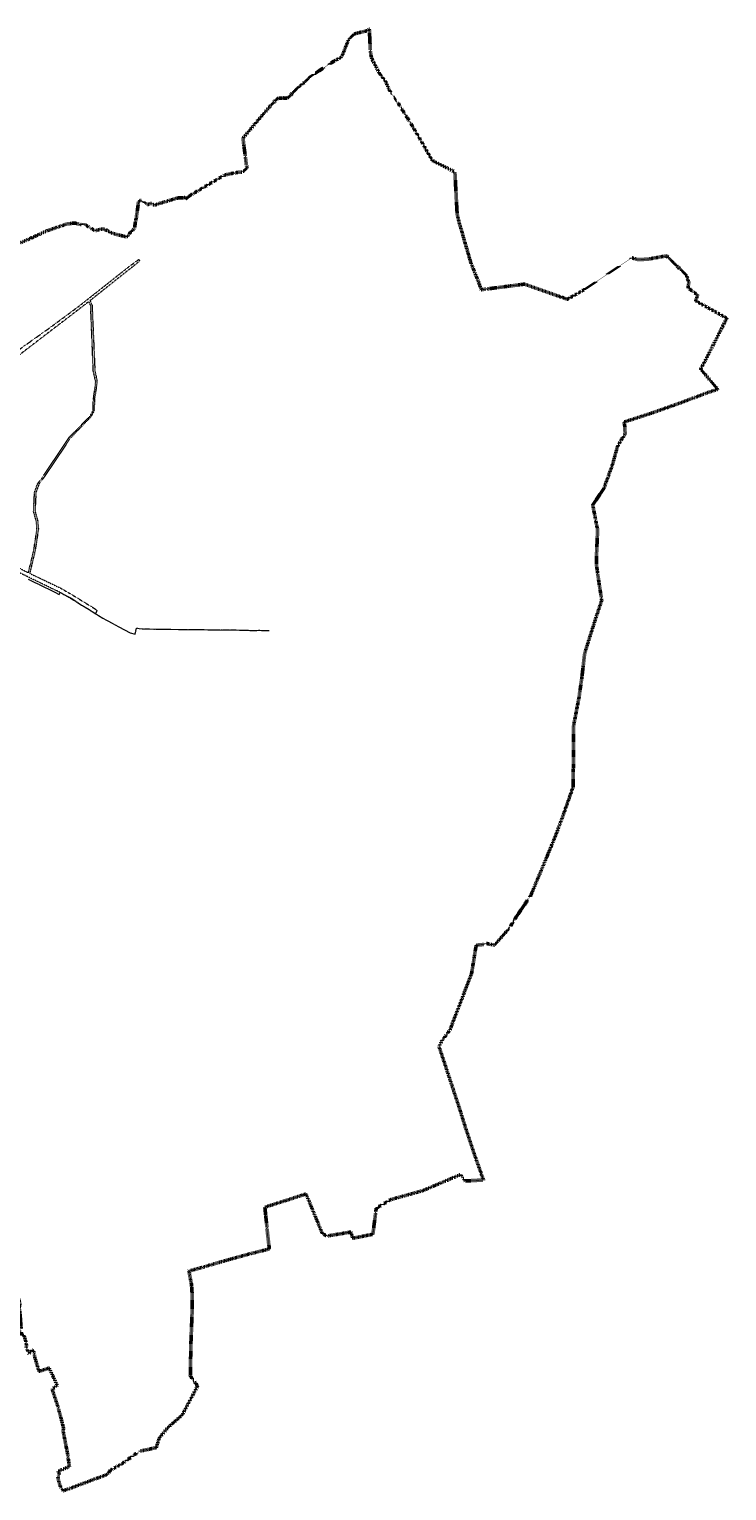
# Model space of a CAD drawing. Header units: metres. Extents: x 5504996 to 5514259, y 5943254 to 5951281.
# Tile 256 of 256: x 5510784 to 5514259, y 5943254 to 5950529. Entities that reach past the tile are written whole.
import ezdxf

# ---------------------------------------------------------------- set-up
doc = ezdxf.new("R2010")
doc.units = ezdxf.units.M
doc.linetypes.add('L_0_03', pattern=[1, 0.5, -0.5])
doc.layers.get('0').update_dxf_attribs({"linetype": 'CONTINUOUS', "lineweight": 18, "true_color": 0x000000})
for name, color, linetype, lineweight, true_color in [('EGB_KonturUzytkuGruntowego', 7, 'L_0_03', 18, 0x008000), ('GES_PrzewodWodociagowy', 5, 'CONTINUOUS', 18, 0x0000ff), ('GES_Rzedna', 7, 'CONTINUOUS', 18, 0x000000)]:
    doc.layers.add(name, color=color, linetype=linetype, lineweight=lineweight, true_color=true_color)
doc.layers.add('EGB_ObrebEwidencyjny', color=1, linetype='CONTINUOUS', lineweight=18)
doc.styles.get("Standard").update_dxf_attribs({"font": 'simplex.shx'})

# ---------------------------------------------------------------- blocks, each defined once
blk = doc.blocks.new('SUPS01_08')
at = {"linetype": 'Continuous', "lineweight": 13}
blk.add_hatch(color=0, dxfattribs=at).paths.add_polyline_path([(0, 0, 1), (0, 0, 1)])
at = {"color": 0, "linetype": 'Continuous', "lineweight": 13}
blk.add_circle((0, 0), 0.0906, dxfattribs=at)

msp = doc.modelspace()

# ---------------------------------------------------------------- linework, layer by layer
at = {"layer": 'EGB_KonturUzytkuGruntowego', "color": 96, "linetype": 'L_0_03', "lineweight": 18, "true_color": 0x008000, "flags": 128}
msp.add_lwpolyline([(5510509.6, 5948767.4), (5510517.5, 5948773.2), (5510559.2, 5948799.1), (5510687, 5948898.6), (5510720.2, 5948924.3), (5510735.3, 5948936.1), (5510857.1, 5949022.6), (5510871.5, 5949032.8), (5510877.3, 5949036.8), (5510928.7, 5949074.7), (5511021.5, 5949143.2), (5511041.1, 5949158.2), (5511081.4, 5949190.1), (5511088.7, 5949195.8), (5511137.9, 5949234.7), (5511281, 5949347.7), (5511330.5, 5949384.1), (5511333.4, 5949374.4), (5511286.4, 5949337), (5511211.4, 5949277.5), (5511145.8, 5949225.5), (5511086.5, 5949178.4), (5511096.9, 5949155.2), (5511111, 5948829), (5511122, 5948776), (5511108.5, 5948682.6), (5511107.9, 5948632), (5511091.7, 5948601), (5510989.8, 5948495), (5510868.3, 5948315.1), (5510832.2, 5948263.2), (5510817.4, 5948224.3), (5510812.7, 5948130.2), (5510826.5, 5948080), (5510829.5, 5948041.2), (5510813.4, 5947933.9), (5510786.2, 5947820.9), (5510941.1, 5947747.2), (5510999.8, 5947713), (5511112.4, 5947643.8), (5511122.3, 5947636), (5511112.3, 5947619.8), (5511104.1, 5947625.6), (5511052.9, 5947657), (5511007.1, 5947685.2), (5510991, 5947695.1), (5510989.3, 5947696.1), (5510964.1, 5947710.7), (5510940.5, 5947724.4), (5510938.6, 5947725.4), (5510774.9, 5947804.6), (5510765.7, 5947809.1), (5510743.1, 5947820), (5510716.1, 5947833.2), (5510689.1, 5947846.3), (5510657.5, 5947861.6), (5510648.4, 5947866.1), (5510641.8, 5947869.3), (5510651.9, 5947888.7), (5510779.9, 5947823.9), (5510780.4, 5947826), (5510781.5, 5947830.7), (5510806.8, 5947936.2), (5510822.5, 5948040.4), (5510820, 5948077.5), (5510805.8, 5948128.8), (5510810.4, 5948225.1), (5510825.8, 5948266), (5510864.7, 5948321.1), (5510984, 5948498.9), (5511088.7, 5948605.6), (5511101.9, 5948632), (5511102.8, 5948678.5), (5511115.2, 5948773.8), (5511103, 5948828), (5511090, 5949154), (5511081, 5949174), (5511030.4, 5949134.8), (5510881.6, 5949020.8), (5510700.2, 5948881.8), (5510573.4, 5948779.3), (5510565, 5948772.8), (5510481.1, 5948723.4), (5510458.8, 5948727.3), (5510455.1, 5948743.1)], close=True, dxfattribs=at)
at = {"layer": 'EGB_ObrebEwidencyjny', "linetype": 'L_0_03', "lineweight": 50, "flags": 128}
msp.add_lwpolyline([(5514156.1, 5948718.1), (5514153.3, 5948716.8), (5514134.2, 5948709.6), (5514030.4, 5948670.3), (5513892.3, 5948621.3), (5513808.7, 5948593.9), (5513750.2, 5948575.3), (5513746.8, 5948574.4), (5513749.7, 5948564.6), (5513752.4, 5948515.1), (5513743.1, 5948498.1), (5513734.9, 5948488.7), (5513714.1, 5948451.1), (5513699.8, 5948400), (5513686.8, 5948353.8), (5513649.8, 5948252.5), (5513646.5, 5948243.2), (5513606.4, 5948184), (5513591.3, 5948161.5), (5513591.5, 5948160.5), (5513598.3, 5948124.8), (5513604.7, 5948091.9), (5513615.4, 5948036.6), (5513613.6, 5947996), (5513610.1, 5947914.1), (5513610, 5947885), (5513610, 5947862.3), (5513620.4, 5947786.9), (5513635.8, 5947686.5), (5513603.5, 5947590), (5513551, 5947423), (5513537.2, 5947304.5), (5513523, 5947204.3), (5513495, 5947058.3), (5513495.7, 5946992.1), (5513493.7, 5946759.4), (5513487.2, 5946740.5), (5513434, 5946589.6), (5513394.6, 5946486.9), (5513345.3, 5946368.7), (5513283, 5946218.6), (5513273.4, 5946204), (5513211.6, 5946113.4), (5513171.2, 5946048.1), (5513163.5, 5946041), (5513108.2, 5945977.8), (5513103.8, 5945973.5), (5513100.7, 5945970.3), (5513098.7, 5945970.6), (5513070.1, 5945977.2), (5513059.8, 5945979.1), (5513051.4, 5945973.4), (5513012.5, 5945970.5), (5513009.7, 5945966.4), (5512987.5, 5945829), (5512879.7, 5945547.8), (5512840.6, 5945495.7), (5512825.3, 5945465.7), (5512903.3, 5945231), (5512926.8, 5945159.1), (5512958.5, 5945058.2), (5513006, 5944916.1), (5513046.9, 5944801.3), (5512955.9, 5944796.5), (5512932.4, 5944828.4), (5512743.4, 5944747.8), (5512633.9, 5944717.4), (5512583.9, 5944703.6), (5512512.6, 5944660.5), (5512495.8, 5944531.2), (5512395.2, 5944511.2), (5512385.9, 5944542.3), (5512266.3, 5944522.1), (5512244, 5944535), (5512162.6, 5944732), (5512053.8, 5944696.5), (5511957.8, 5944666), (5511972.2, 5944525.1), (5511980.2, 5944458.3), (5511972.9, 5944456.9), (5511964.5, 5944454.2), (5511867.4, 5944429.8), (5511826.5, 5944418.6), (5511664.3, 5944372.4), (5511660.6, 5944370.5), (5511588, 5944350.6), (5511579.2, 5944348.2), (5511592.4, 5944281.4), (5511595.2, 5944237.4), (5511596.4, 5944190.1), (5511594.9, 5944136), (5511589.3, 5943987.2), (5511586.4, 5943826.1), (5511622.6, 5943776.2), (5511545.7, 5943631), (5511475.9, 5943570.6), (5511431.4, 5943517.5), (5511417, 5943469.1), (5511409, 5943467.4), (5511358.4, 5943456.5), (5511336.8, 5943452.4), (5511310.6, 5943435.6), (5511248, 5943390.3), (5511187, 5943355.7), (5511175.9, 5943337.1), (5510955.1, 5943254.5), (5510938.3, 5943276.4), (5510926, 5943318.9), (5510935.2, 5943331.2), (5510927.6, 5943350.9), (5510984.3, 5943375.5), (5510983.2, 5943382.2), (5510973.7, 5943444.4), (5510952.6, 5943553.1), (5510955.6, 5943564.4), (5510950.1, 5943585.3), (5510929, 5943666.1), (5510898.3, 5943760), (5510923, 5943779.8), (5510906.4, 5943815.3), (5510883.1, 5943865.3), (5510832.7, 5943848.9), (5510812.3, 5943916.2), (5510808.1, 5943943), (5510803.4, 5943953.7), (5510796.9, 5943953.3), (5510781.9, 5943937.5), (5510776.6, 5943944.1), (5510776.8, 5943951.9), (5510768, 5943966.9), (5510771, 5943977.7), (5510765.1, 5944003.4), (5510761, 5944019.6), (5510756.9, 5944026.1), (5510751.9, 5944035.6), (5510737, 5944036.7), (5510734.3, 5944054.5), (5510743.7, 5944061), (5510737.1, 5944147), (5510733.7, 5944163.1), (5510737.2, 5944184.9), (5510733.3, 5944203.1), (5510732, 5944206.1), (5510729.6, 5944211), (5510723.7, 5944214), (5510717.4, 5944212.7), (5510713.6, 5944201.6), (5510709.9, 5944203.3), (5510704, 5944210.4), (5510693, 5944222), (5510681.9, 5944225.1), (5510678.1, 5944239.8), (5510686, 5944248.5), (5510684.7, 5944254.8), (5510673.7, 5944263.9), (5510665.9, 5944278.3), (5510666.1, 5944295.9), (5510643.9, 5944356.8), (5510629.4, 5944392.5), (5510618.7, 5944407.4), (5510615.1, 5944422.5), (5510617.6, 5944437.3), (5510609.5, 5944449.9), (5510600.7, 5944459), (5510600.8, 5944474.1), (5510594.3, 5944492.5), (5510605.7, 5944512.4), (5510597.7, 5944530.9), (5510574.4, 5944559), (5510563, 5944565.5), (5510550.7, 5944569.2), (5510534.9, 5944569.3), (5510533.1, 5944578.6), (5510522, 5944587.8), (5510511.1, 5944596.1), (5510509.8, 5944604.5), (5510508.3, 5944615.4), (5510498.7, 5944619.3), (5510485.7, 5944622), (5510482.1, 5944632.6), (5510467.6, 5944652.2), (5510469.5, 5944661), (5510464.1, 5944672.2), (5510457.2, 5944680.3), (5510464.3, 5944681.3), (5510479.4, 5944699.1), (5510474.5, 5944711.2), (5510482.4, 5944731), (5510467.9, 5944745.9), (5510461.4, 5944759.6), (5510450.6, 5944759.8), (5510435.5, 5944768.2), (5510433.6, 5944776), (5510440.5, 5944780.2), (5510443.4, 5944793), (5510445.1, 5944804.2), (5510437.7, 5944820.4), (5510436.2, 5944831.8), (5510432.8, 5944838), (5510425.7, 5944836.7), (5510426.3, 5944829.3), (5510421.5, 5944831.9), (5510409.8, 5944847.5), (5510413.8, 5944868.2), (5510412.6, 5944873.6), (5510404.7, 5944878.5), (5510402.4, 5944875), (5510392.5, 5944889.1), (5510382.4, 5944896.3), (5510376.1, 5944899.3), (5510378.8, 5944902.5), (5510370.5, 5944923.1), (5510376.2, 5944928.6), (5510373.8, 5944935.5), (5510368.1, 5944940.1), (5510368.4, 5944947.9), (5510375, 5944953.5), (5510377, 5944963.7), (5510373.3, 5944966.2), (5510367.2, 5944980.8), (5510369.2, 5944989.8), (5510362.3, 5944996.3), (5510360, 5945019.6), (5510355.4, 5945013.4), (5510350, 5945005.5), (5510334.5, 5944985.2), (5510317.8, 5944963.6), (5510312.4, 5944955.8), (5510308.4, 5944955.8), (5510175.6, 5944956.6), (5510109.7, 5944957.5), (5510061.3, 5944958.1), (5510051.6, 5944896.9), (5510008, 5944907.2), (5509993.6, 5944878.3), (5509982.9, 5944875.1), (5509961.6, 5944894.5), (5509947.9, 5944921.2), (5509908.3, 5944880.1), (5509895.5, 5944816.6), (5509895.9, 5944755.8), (5509850, 5944745.2), (5509813.5, 5944825.4), (5509794, 5944823.2), (5509786, 5944821.5), (5509746.8, 5944813.1), (5509633.2, 5944786.8), (5509628.7, 5944785.8), (5509609.1, 5944791.1), (5509599.2, 5944792), (5509460.2, 5944810.8), (5509460.2, 5944800.8), (5509488.7, 5944682.2), (5509476.8, 5944668.5), (5509468.6, 5944660.3), (5509455.4, 5944651.6), (5509457.9, 5944603.8), (5509392.7, 5944600.8), (5509342.5, 5944583.9), (5509344.1, 5944577.1), (5509358.3, 5944512.7), (5509254.9, 5944486.2), (5509251, 5944486.7), (5509240.3, 5944521.5), (5509100.3, 5944510.3), (5509053.5, 5944682.6), (5509007.7, 5944833), (5509000.5, 5944831.8), (5508936.2, 5944821.4), (5508924.7, 5944862.9), (5508836.7, 5944841.5), (5508827.4, 5944807.7), (5508819.5, 5944794.3), (5508818, 5944781.2), (5508812.9, 5944774), (5508789.1, 5944762.6), (5508776, 5944754.2), (5508763.8, 5944746.3), (5508719.6, 5944723), (5508712.2, 5944716.2), (5508710.1, 5944675.5), (5508709.8, 5944656.5), (5508690.7, 5944622.2), (5508671.1, 5944588.8), (5508649.8, 5944552.7), (5508653.5, 5944512.2), (5508643.6, 5944511.6), (5508617.3, 5944509), (5508464.4, 5944491.6), (5508348.9, 5944402.9), (5508127.4, 5944462.5), (5508071.8, 5944297.8), (5508055.6, 5944312.6), (5508043.1, 5944323.9), (5507895.3, 5944457.3), (5507794.5, 5944490.9), (5507650.3, 5944537.1), (5507627.2, 5944602.6), (5507687.9, 5944642), (5507747.1, 5944672), (5507823.8, 5944730.1), (5507925.8, 5944789.2), (5508081.5, 5944879.5), (5508041.8, 5945052.9), (5508043, 5945060), (5508041.6, 5945062.7), (5508037.1, 5945169.3), (5508036.9, 5945175.3), (5508032.9, 5945280.7), (5508052.1, 5945279.9), (5508054.8, 5945302), (5508055.1, 5945305), (5508077.6, 5945534), (5508086.3, 5945644.5), (5508088.6, 5945674.1), (5508096.5, 5945804.6), (5508096.8, 5945809.8), (5508105.1, 5945911.2), (5508109.3, 5945962.6), (5508119.9, 5946093.4), (5508120.6, 5946101.7), (5508123.2, 5946129.4), (5508125.8, 5946157.6), (5508127.3, 5946173.8), (5508130, 5946203.7), (5508131.1, 5946213.6), (5508134.4, 5946245), (5508135.4, 5946257.5), (5508136.7, 5946273.1), (5508142.4, 5946325.7), (5508142.5, 5946326.6), (5508149.2, 5946383.8), (5508149.9, 5946389.9), (5508154.7, 5946431.7), (5508155.8, 5946441.2), (5508161.2, 5946487.3), (5508161.2, 5946491.2), (5508169, 5946547.4), (5508177.8, 5946600.4), (5508183, 5946629.8), (5508186.2, 5946648.1), (5508191.9, 5946680.3), (5508197.1, 5946709.7), (5508197.8, 5946713.7), (5508206.4, 5946762.2), (5508208.1, 5946771.6), (5508208.6, 5946774.5), (5508215.2, 5946815), (5508221.1, 5946851.8), (5508227.1, 5946889.3), (5508234.4, 5946934.4), (5508238, 5946956.9), (5508239, 5947063.1), (5508238.1, 5947069.1), (5508325, 5947073.3), (5508362.6, 5947078.8), (5508403.1, 5947091.8), (5508431, 5947100.8), (5508449.3, 5947109.8), (5508456.5, 5947113.2), (5508518.8, 5947131.5), (5508553.9, 5947140.2), (5508562, 5947144.2), (5508577, 5947158.8), (5508593.8, 5947182), (5508614.1, 5947220.1), (5508615.3, 5947223), (5508624.6, 5947245), (5508625.2, 5947246.6), (5508630.5, 5947243.5), (5508636.8, 5947225.2), (5508649, 5947189.7), (5508658.4, 5947162.2), (5508668.3, 5947133.4), (5508673, 5947119.6), (5508677.8, 5947105.6), (5508681.7, 5947094.3), (5508691.9, 5947064.6), (5508692.8, 5947062.1), (5508705.1, 5947026.2), (5508710, 5947011.9), (5508720.4, 5946981.6), (5508728.8, 5946957.1), (5508743.7, 5946913.8), (5508818.1, 5946939.9), (5508836.2, 5946946), (5508831.8, 5946958.8), (5508817, 5947002.5), (5508799, 5947055.9), (5508860.7, 5947062.2), (5508859.2, 5947067.3), (5508844.6, 5947126.4), (5508842.6, 5947134.8), (5508837.6, 5947165.9), (5508845, 5947165.4), (5508946.2, 5947157.6), (5509003.5, 5947152.2), (5509030.1, 5947148.8), (5509070.4, 5947143.6), (5509123.1, 5947133.1), (5509228.8, 5947111.5), (5509269.4, 5947104.1), (5509321.2, 5947096.5), (5509300.9, 5947129.3), (5509292.7, 5947156.7), (5509286.1, 5947174.4), (5509278.7, 5947201.6), (5509273.9, 5947219.3), (5509272.3, 5947225.2), (5509272.3, 5947244.4), (5509271.5, 5947285.2), (5509273, 5947346.2), (5509270.1, 5947375.6), (5509267.3, 5947385), (5509258.7, 5947409.9), (5509252, 5947429.9), (5509246.7, 5947445.7), (5509240, 5947465.7), (5509225.7, 5947500.8), (5509224.3, 5947504.6), (5509216.4, 5947523.7), (5509214.3, 5947528.9), (5509207.9, 5947543.8), (5509199.7, 5947564.9), (5509194.3, 5947577.9), (5509189, 5947589), (5509184.3, 5947598.9), (5509171.5, 5947626), (5509129, 5947715.6), (5509126.2, 5947721.9), (5509132.1, 5947722.7), (5509139, 5947723.7), (5509174.3, 5947730.6), (5509238.8, 5947743.2), (5509250.6, 5947745.4), (5509256.8, 5947746.6), (5509279.8, 5947751.1), (5509329, 5947760.5), (5509398.1, 5947774.4), (5509466.4, 5947787.7), (5509571.3, 5947807.6), (5509575.4, 5947864.6), (5509585.6, 5947864.3), (5509591, 5947864.3), (5509692.3, 5947864), (5509694.7, 5947950.2), (5509695.1, 5947964.4), (5509696.7, 5948022.4), (5509730.8, 5948021.1), (5509895.5, 5948020), (5509903.1, 5948019.9), (5510004.1, 5948019.3), (5510006.4, 5948019), (5510028.3, 5948017), (5510055.6, 5948014.4), (5510139.5, 5947997.7), (5510143.5, 5947997), (5510207.7, 5947984.2), (5510231.8, 5947969.1), (5510244.8, 5947966.5), (5510260, 5947973.6), (5510331.4, 5947959.1), (5510427, 5947939.5), (5510442.7, 5947936.3), (5510491.3, 5947924.5), (5510525.7, 5947916.1), (5510537, 5947912.2), (5510561.3, 5947903.9), (5510603.4, 5947887.2), (5510641.8, 5947869.3), (5510651.9, 5947888.7), (5510690.5, 5948129.9), (5510672.6, 5948127.3), (5510668.5, 5948126.7), (5510602, 5948116.8), (5510599.7, 5948126.5), (5510592.4, 5948157.7), (5510585.4, 5948187.7), (5510578.3, 5948217.6), (5510571.3, 5948247.6), (5510569.6, 5948254.9), (5510568.4, 5948259.8), (5510564.3, 5948277.5), (5510557.3, 5948307.4), (5510550.2, 5948337.7), (5510544.2, 5948363.3), (5510538.2, 5948388.9), (5510532.1, 5948414.6), (5510524.1, 5948448.7), (5510517.5, 5948477.2), (5510510.8, 5948505.5), (5510504.2, 5948533.5), (5510497.7, 5948561.4), (5510491.2, 5948589), (5510484.3, 5948618.5), (5510482.5, 5948626.2), (5510470.7, 5948676.8), (5510458.8, 5948727.3), (5510455.1, 5948743.1), (5510120.4, 5948606.8), (5510060.8, 5948853.3), (5510045.7, 5948916.1), (5510044.5, 5948921.9), (5510033, 5948987.8), (5510030.9, 5949000.3), (5510030, 5949006.2), (5510031, 5949067.7), (5510059.4, 5949184.3), (5510114.8, 5949174.7), (5510155.8, 5949173), (5510182.9, 5949179.5), (5510204, 5949189.1), (5510215.2, 5949191.9), (5510334.1, 5949264), (5510399.2, 5949311.2), (5510432.8, 5949333.1), (5510499.4, 5949369.7), (5510507, 5949364.9), (5510593.1, 5949405.3), (5510697.8, 5949448.9), (5510779.7, 5949483.4), (5510872.1, 5949526), (5510970.5, 5949559.6), (5511000, 5949563.8), (5511017.5, 5949563.1), (5511044.8, 5949556.2), (5511053.1, 5949561.9), (5511112.7, 5949525.8), (5511122.7, 5949529.5), (5511150.5, 5949535.7), (5511157.4, 5949534.6), (5511200.3, 5949512.5), (5511242.2, 5949502.2), (5511249.2, 5949500.3), (5511267.9, 5949495.9), (5511276.3, 5949499.5), (5511286.8, 5949517.8), (5511308.1, 5949536.4), (5511312.3, 5949566.7), (5511317.3, 5949591.1), (5511325.3, 5949647.6), (5511327.9, 5949668.6), (5511335.2, 5949677.1), (5511343.6, 5949676.8), (5511358, 5949667.2), (5511366.4, 5949659.4), (5511374.8, 5949656.4), (5511384.3, 5949661.1), (5511394.2, 5949662.1), (5511406.4, 5949653.5), (5511416.5, 5949656), (5511426.4, 5949661.3), (5511427.9, 5949660.7), (5511521.8, 5949689.1), (5511559.8, 5949691.3), (5511568.6, 5949686.9), (5511578.8, 5949697.3), (5511595.1, 5949707.7), (5511675.6, 5949755.6), (5511753.4, 5949801.8), (5511759.4, 5949803.8), (5511762, 5949804.6), (5511767, 5949805.8), (5511770.5, 5949806.2), (5511788.2, 5949810.4), (5511825.5, 5949817.5), (5511834.1, 5949818.2), (5511844, 5949818.7), (5511854.5, 5949824.7), (5511870.5, 5949841.6), (5511865, 5949852.8), (5511865.2, 5949855.9), (5511864.8, 5949860.9), (5511863.3, 5949871.6), (5511858.5, 5949911.3), (5511850.3, 5949973.5), (5511849, 5949984.4), (5511849.2, 5949984.6), (5511849.7, 5949988.3), (5511907.4, 5950056.9), (5511917.8, 5950070.4), (5511920, 5950072.2), (5511953.5, 5950110.7), (5511979.3, 5950141.2), (5512019.9, 5950184.7), (5512036.4, 5950186.3), (5512049, 5950187.2), (5512064.6, 5950185.7), (5512075.4, 5950190.3), (5512122.2, 5950239.2), (5512150.4, 5950260.9), (5512183.8, 5950293.8), (5512303.4, 5950371.3), (5512341.1, 5950391.5), (5512347.3, 5950408.1), (5512375.1, 5950478.7), (5512403.6, 5950506.2), (5512438.6, 5950515.1), (5512450.3, 5950517.8), (5512463, 5950520.7), (5512469.6, 5950524.2), (5512478.3, 5950529.3), (5512483.5, 5950415.9), (5512488.9, 5950387.5), (5512496.6, 5950370.7), (5512529.4, 5950308.2), (5512559, 5950269.9), (5512577.3, 5950227.5), (5512591.8, 5950204.2), (5512610, 5950177.4), (5512627.4, 5950152.5), (5512655.8, 5950106.7), (5512689, 5950053.5), (5512691.6, 5950049.1), (5512749.2, 5949951), (5512791.3, 5949876.2), (5512903.7, 5949819.2), (5512904.9, 5949810.4), (5512908.4, 5949744.5), (5512908.7, 5949739.5), (5512909.6, 5949722.3), (5512909.9, 5949716.5), (5512910.2, 5949711.6), (5512911.5, 5949686), (5512915.4, 5949613.8), (5512915.9, 5949608.7), (5512928.8, 5949554.7), (5512933.9, 5949539.5), (5512982.1, 5949372.9), (5513028.4, 5949255), (5513035.6, 5949232.8), (5513250.7, 5949260.5), (5513464.9, 5949185.3), (5513520.8, 5949217.2), (5513552.7, 5949235.4), (5513592.2, 5949262), (5513596.3, 5949264.7), (5513785.5, 5949391.6), (5513815, 5949382.8), (5513867, 5949384.9), (5513958.4, 5949401.5), (5514057.2, 5949305.6), (5514069.7, 5949270.4), (5514065.6, 5949242.2), (5514113.5, 5949206.4), (5514103.8, 5949177.1), (5514259, 5949091), (5514154.9, 5948886.3), (5514147.6, 5948872.8), (5514128.6, 5948837.7), (5514213.9, 5948737.1)], close=True, dxfattribs=at)
at = {"layer": 'GES_PrzewodWodociagowy', "color": 5, "linetype": 'Continuous', "lineweight": 18, "true_color": 0x0000ff, "flags": 128}
msp.add_lwpolyline([(5510778, 5947791.4), (5510805.4, 5947778.3), (5510830.1, 5947766.5), (5510911.2, 5947727.8), (5510933.7, 5947715.8), (5510938.2, 5947725.4), (5510939.7, 5947725.8), (5510951.3, 5947718.8), (5510955.8, 5947716.5), (5510976.5, 5947706), (5510993, 5947697.2), (5511011.2, 5947685.7), (5511044.3, 5947663.3), (5511073.4, 5947645.8), (5511115.1, 5947619.8), (5511118.4, 5947617.7), (5511129.2, 5947611.1), (5511150, 5947598.2), (5511168.2, 5947588.4), (5511178.7, 5947582.8), (5511194, 5947574.4), (5511229.6, 5947555.5), (5511257.9, 5947540.5), (5511286.3, 5947525.4), (5511311.3, 5947518.8), (5511318.3, 5947548.8), (5511324.4, 5947548), (5511331.4, 5947545.9), (5511346.3, 5947545.1), (5511354.5, 5947544.5), (5511371, 5947544.7), (5511383, 5947544.2), (5511404.2, 5947543.7), (5511420.7, 5947543), (5511461.4, 5947542.6), (5511489.3, 5947542.5), (5511527.9, 5947541.9), (5511550.1, 5947541.5), (5511587.5, 5947541), (5511611.2, 5947541.1), (5511629.4, 5947541.2), (5511655.7, 5947540.8), (5511674.1, 5947540.6), (5511688.9, 5947540.5), (5511710.7, 5947540.2), (5511736.6, 5947539.9), (5511751.4, 5947539.8), (5511772.5, 5947539.8), (5511785, 5947539.6), (5511797.8, 5947539.5), (5511815, 5947539.1), (5511831.7, 5947538.7), (5511838.3, 5947538.6), (5511859.6, 5947537.9), (5511870.6, 5947537.5), (5511874.5, 5947537.4), (5511876.6, 5947537.4), (5511882.9, 5947537), (5511885.7, 5947537.1), (5511892.8, 5947537.2), (5511904.8, 5947537.2), (5511917, 5947537.3), (5511926.6, 5947537.5), (5511932.4, 5947537.6), (5511941.4, 5947537.3), (5511952.3, 5947537), (5511969.4, 5947536.3), (5511973.6, 5947536.2), (5511979.4, 5947536.4)], dxfattribs=at)

# ---------------------------------------------------------------- block references
at = {"layer": 'GES_Rzedna', "color": 5, "linetype": 'Continuous', "true_color": 0x0000ff, "xscale": 0.5, "yscale": 0.5, "zscale": 0.5, "rotation": 360}
for p in [(5510830.1, 5947766.5, 51), (5510933.7, 5947715.8, 48.9), (5511354.5, 5947544.5, 55.4), (5511655.7, 5947540.8, 58), (5511736.6, 5947539.9, 60), (5511785, 5947539.6, 62.1), (5511831.7, 5947538.7, 63.5), (5511932.4, 5947537.6, 61.7)]:
    msp.add_blockref('SUPS01_08', p, dxfattribs=at)

# ---------------------------------------------------------------- next in the draw order: texts
at = {"layer": 'GES_PrzewodWodociagowy', "color": 5, "true_color": 0x0000ff, "char_height": 0.75, "attachment_point": 5, "line_spacing_factor": 0.9, "bg_fill": 3, "box_fill_scale": 1, "bg_fill_color": 0, "bg_fill_transparency": 0}
for insert, rotation in [((5510789.1, 5947786.1), 334.4), ((5510946.8, 5947721.5), 329.3), ((5511021.9, 5947678.5), 326), ((5511086.4, 5947637.7), 328.1), ((5511147.6, 5947599.7), 328.1), ((5511209.9, 5947566), 332), ((5511263.4, 5947537.6), 332), ((5511411.5, 5947543.3), 357.5), ((5511574.1, 5947541.2), 359.2), ((5511748.7, 5947539.8), 359.3), ((5511946.9, 5947537.1), 358.2)]:
    msp.add_mtext('\\W0.7818x;\\fArial|b0|i0;woD160', dxfattribs=dict(at, insert=insert, rotation=rotation))
at = {"layer": 'GES_Rzedna', "color": 5, "true_color": 0x0000ff, "char_height": 0.75, "line_spacing_factor": 0.9, "bg_fill": 3, "box_fill_scale": 1, "bg_fill_color": 0, "bg_fill_transparency": 0}
for s, insert, attachment_point, rotation in [('\\W0.7818x;\\fArial|b0|i0;50.98', (5510830.1, 5947766.5), 4, 334.5), ('\\W0.7818x;\\fArial|b0|i0;57.95', (5511655.7, 5947540.8), 4, 359.2), ('\\W0.7818x;\\fArial|b0|i0;63.54', (5511831.7, 5947538.7), 6, 358.7)]:
    msp.add_mtext(s, dxfattribs=dict(at, insert=insert, attachment_point=attachment_point, rotation=rotation))

# ---------------------------------------------------------------- next in the draw order: texts
at = {"layer": 'GES_PrzewodWodociagowy', "color": 5, "true_color": 0x0000ff, "insert": (5511296, 5947522.9), "char_height": 0.75, "attachment_point": 5, "rotation": 345.2, "line_spacing_factor": 0.9, "bg_fill": 3, "box_fill_scale": 1, "bg_fill_color": 0, "bg_fill_transparency": 0}
msp.add_mtext('\\W0.7818x;\\fArial|b0|i0;woD160', dxfattribs=at)
at = {"layer": 'GES_Rzedna', "color": 5, "true_color": 0x0000ff, "char_height": 0.75, "line_spacing_factor": 0.9, "bg_fill": 3, "box_fill_scale": 1, "bg_fill_color": 0, "bg_fill_transparency": 0}
for s, insert, attachment_point, rotation in [('\\W0.7818x;\\fArial|b0|i0;48.88', (5510929.1, 5947718.3), 4, 332.1), ('\\W0.7818x;\\fArial|b0|i0;59.99', (5511736.6, 5947539.9), 4, 359.3), ('\\W0.7818x;\\fArial|b0|i0;62.07', (5511785, 5947539.6), 6, 359.2), ('\\W0.7818x;\\fArial|b0|i0;61.74', (5511932.4, 5947537.6), 4, 358)]:
    msp.add_mtext(s, dxfattribs=dict(at, insert=insert, attachment_point=attachment_point, rotation=rotation))

# ---------------------------------------------------------------- next in the draw order: texts
at = {"layer": 'GES_PrzewodWodociagowy', "color": 5, "true_color": 0x0000ff, "insert": (5511314.9, 5947534.4), "char_height": 0.75, "attachment_point": 5, "rotation": 77, "line_spacing_factor": 0.9, "bg_fill": 3, "box_fill_scale": 1, "bg_fill_color": 0, "bg_fill_transparency": 0}
msp.add_mtext('\\W0.7818x;\\fArial|b0|i0;woD160', dxfattribs=at)

# ---------------------------------------------------------------- next in the draw order: texts
at = {"layer": 'GES_PrzewodWodociagowy', "color": 5, "true_color": 0x0000ff, "insert": (5511320.6, 5947548.5), "char_height": 0.75, "attachment_point": 5, "rotation": 352.4, "line_spacing_factor": 0.9, "bg_fill": 3, "box_fill_scale": 1, "bg_fill_color": 0, "bg_fill_transparency": 0}
msp.add_mtext('\\W0.7818x;\\fArial|b0|i0;woD160', dxfattribs=at)

# ---------------------------------------------------------------- next in the draw order: texts
at = {"layer": 'GES_Rzedna', "color": 5, "true_color": 0x0000ff, "insert": (5511354.5, 5947544.5), "char_height": 0.75, "attachment_point": 4, "rotation": 0.8, "line_spacing_factor": 0.9, "bg_fill": 3, "box_fill_scale": 1, "bg_fill_color": 0, "bg_fill_transparency": 0}
msp.add_mtext('\\W0.7818x;\\fArial|b0|i0;55.38', dxfattribs=at)

doc.saveas('drawing.dxf')
